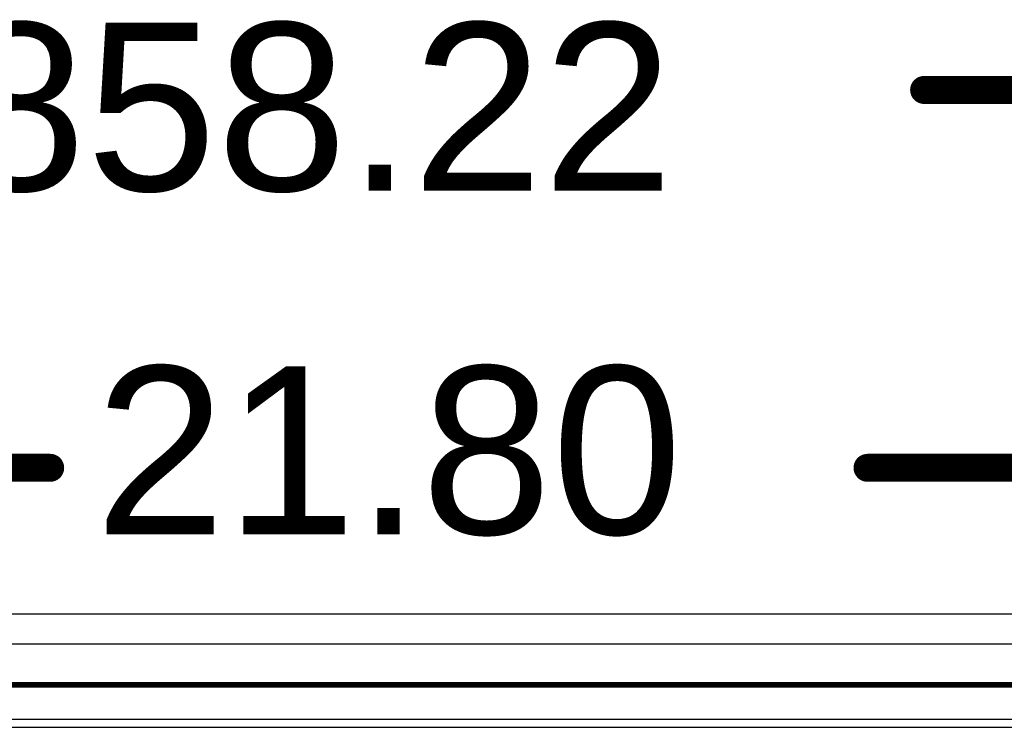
# Model space of a CAD drawing. Header units: inches. Extents: x -2.3 to 12.7, y -2.8 to 6.7.
# Tile 129 of 171: x 0.271 to 0.623, y 1.618 to 1.87. Entities that reach past the tile are written whole.
import ezdxf

# ---------------------------------------------------------------- set-up
doc = ezdxf.new("R2010")
doc.units = ezdxf.units.IN
doc.header["$MEASUREMENT"] = 0
for name, color, linetype in [('Bottom Layer', 5, 'Continuous'), ('Bottom Solder', 6, 'Continuous'), ('L2_GND1', 16, 'Continuous'), ('L3_PWR1', 130, 'Continuous'), ('M1 Board Outline', 6, 'Continuous'), ('M2 Board Dimensions', 216, 'Continuous'), ('Top Layer', 1, 'Continuous'), ('Top Solder', 216, 'Continuous')]:
    doc.layers.add(name, color=color, linetype=linetype)
doc.styles.add('Arial', font='txt', dxfattribs={"height": 0.2})

msp = doc.modelspace()

# ---------------------------------------------------------------- linework, layer by layer
at = {"layer": 'Bottom Layer'}
msp.add_line((0.01224, 1.62051), (0.84599, 1.62051), dxfattribs=at)
at = {"layer": 'Bottom Solder'}
for p, q in [((0.86504, 1.64732), (-0.00395, 1.64732)), ((-0.00422, 1.61762), (0.86517, 1.61762)), ((0.01224, 1.62051), (0.84599, 1.62051))]:
    msp.add_line(p, q, dxfattribs=at)
at = {"layer": 'L2_GND1'}
msp.add_line((0.01224, 1.62051), (0.84599, 1.62051), dxfattribs=at)
at = {"layer": 'L3_PWR1'}
msp.add_line((0.01224, 1.62051), (0.84599, 1.62051), dxfattribs=at)
at = {"layer": 'M1 Board Outline'}
msp.add_lwpolyline([(0, 1.63275, 0.002, 0.002, 0), (0.85822, 1.63275, 0.002, 0.002, 0)], format="xyseb", dxfattribs=at)
at = {"layer": 'M2 Board Dimensions'}
for points in [[(0.59406, 1.84515, 0.01, 0.01, 0), (0.85822, 1.84515, 0.01, 0.01, 0)], [(0, 1.71025, 0.01, 0.01, 0), (0.28193, 1.71025, 0.01, 0.01, 0)], [(0.57385, 1.71025, 0.01, 0.01, 0), (0.85822, 1.71025, 0.01, 0.01, 0)]]:
    msp.add_lwpolyline(points, format="xyseb", dxfattribs=at)
for points in [[(0.59156, 1.84515, 0.005, 0.005, 1), (0.59656, 1.84515, 0.005, 0.005, 1)], [(0.27943, 1.71025, 0.005, 0.005, 1), (0.28443, 1.71025, 0.005, 0.005, 1)], [(0.57135, 1.71025, 0.005, 0.005, 1), (0.57635, 1.71025, 0.005, 0.005, 1)]]:
    msp.add_lwpolyline(points, format="xyseb", close=True, dxfattribs=at)
at = {"layer": 'Top Layer'}
msp.add_line((0.01224, 1.62051), (0.84599, 1.62051), dxfattribs=at)
at = {"layer": 'Top Solder'}
msp.add_line((0.86359, 1.65796), (-0.00348, 1.65796), dxfattribs=at)

# ---------------------------------------------------------------- texts
at = {"layer": 'M2 Board Dimensions', "style": 'Arial'}
for s, p in [('858.22', (0.24816, 1.80916)), ('21.80', (0.29793, 1.68654))]:
    msp.add_text(s, height=0.06, dxfattribs=at).set_placement(p)

doc.saveas('drawing.dxf')
